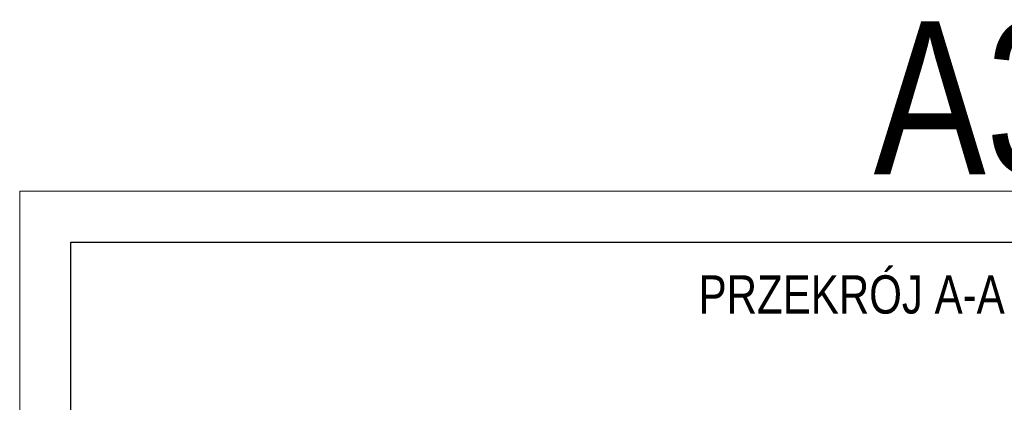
# Model space of a CAD drawing. Header units: centimetres. Extents: x 18523 to 20440, y 3406 to 4072.
# Tile 4 of 14: x 18523 to 18909, y 3919 to 4070. Entities that reach past the tile are written whole.
import ezdxf

# ---------------------------------------------------------------- set-up
doc = ezdxf.new("R2010")
doc.units = ezdxf.units.CM
doc.header["$MEASUREMENT"] = 0
for name, color, linetype, lineweight in [('Level 26', 7, 'Continuous', 0), ('LEVEL_63', 7, 'Continuous', 0), ('WYMIAROWANIE', 7, 'Continuous', 0)]:
    doc.layers.add(name, color=color, linetype=linetype, lineweight=lineweight)
doc.styles.add('Style-Arial Narrow', font='ARIALN.TTF')

msp = doc.modelspace()

# ---------------------------------------------------------------- linework, layer by layer
at = {"layer": 'Level 26', "color": 7, "linetype": 'Continuous', "lineweight": 0, "flags": 128}
msp.add_lwpolyline([(18522.64, 4002.25), (19362.64, 4002.25), (19362.64, 3408.25), (18522.64, 3408.25)], close=True, dxfattribs=at)
at = {"layer": 'WYMIAROWANIE', "color": 7, "linetype": 'Continuous', "lineweight": 30, "flags": 128}
msp.add_lwpolyline([(18542.64, 3982.25), (19342.64, 3982.25), (19342.64, 3428.25), (18542.64, 3428.25)], close=True, dxfattribs=at)

# ---------------------------------------------------------------- texts
at = {"layer": 'LEVEL_63', "color": 7, "linetype": 'Continuous', "style": 'Style-Arial Narrow'}
for s, insert, char_height, attachment_point, line_spacing_factor in [('\\H1x;\\W0.96;A3', (18857.59, 4038.55), 60, 4, 0.6), ('\\H1x;\\W0.96;PRZEKRÓJ A-A - PRZEKRÓJ POPRZECZNY\\PSKALA 1:20\\P^J', (18958.94, 3942.25), 15, 5, 0.776525)]:
    msp.add_mtext(s, dxfattribs=dict(at, insert=insert, char_height=char_height, attachment_point=attachment_point, line_spacing_factor=line_spacing_factor))

doc.saveas('drawing.dxf')
